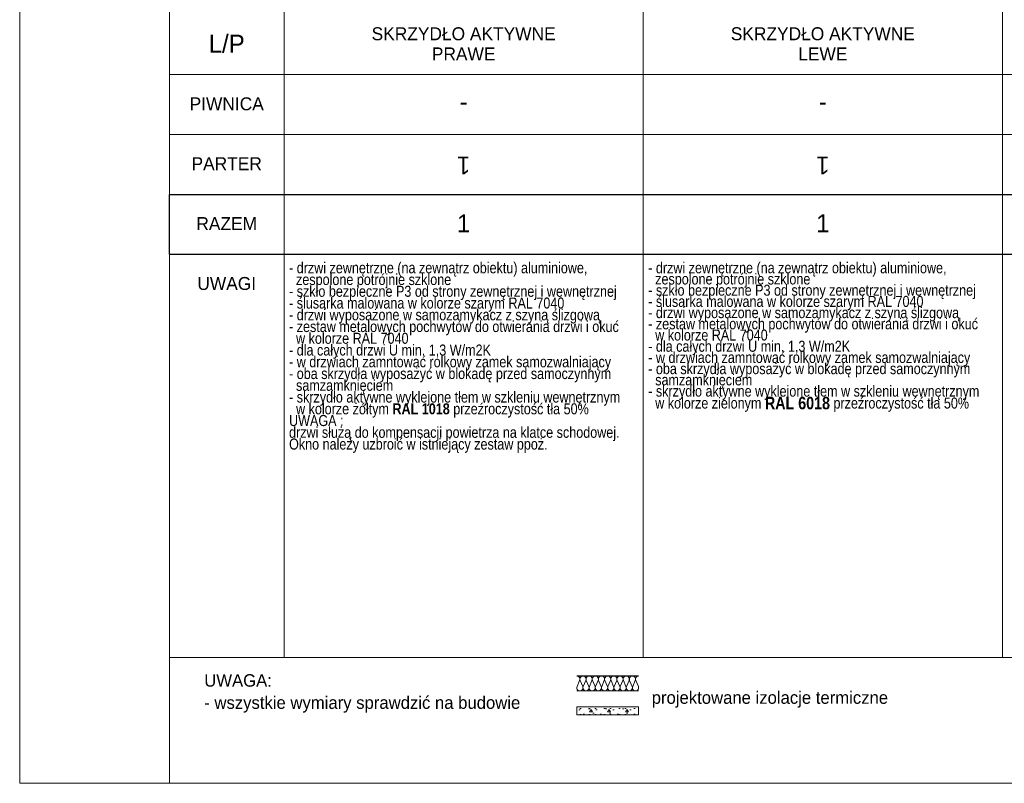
# Model space of a CAD drawing. Extents: x -11111 to 81789, y 5521 to 20371.
# Tile 7 of 13: x 60889 to 70758, y 5521 to 13171. Entities that reach past the tile are written whole.
import ezdxf

# ---------------------------------------------------------------- set-up
doc = ezdxf.new("R2010")
doc.units = 0
doc.header["$MEASUREMENT"] = 0
doc.layers.add('arch izolacje_Nr_Pióra__3', color=7, linetype='Continuous', lineweight=18, true_color=0xff6600)
doc.layers.add('Arch ocieplenie_Nr_Pióra__22', color=7, linetype='Continuous', lineweight=9, true_color=0x7f7f7f)
doc.layers.add('Arch ocieplenie', color=7, linetype='Continuous')
for name, color, linetype, lineweight in [('Arch ocieplenie_Nr_Pióra__21', 7, 'Continuous', 13), ('Arch opisy okien_Nr_Pióra__1', 7, 'Continuous', 25), ('Arch opisy_Nr_Pióra__1', 7, 'Continuous', 25), ('Arch opisy_Nr_Pióra__21', 7, 'Continuous', 13), ('Arch opisy_Nr_Pióra__7', 7, 'Continuous', 13), ('ARCH TABELA_Nr_Pióra__21', 7, 'Continuous', 13), ('INWENT.ŚCIANY_Nr_Pióra__1', 7, 'Continuous', 25)]:
    doc.layers.add(name, color=color, linetype=linetype, lineweight=lineweight)
doc.styles.add('GENERATED_STYLE_10', font='txt')
doc.styles.add('GENERATED_STYLE_2', font='txt')
doc.styles.add('GENERATED_STYLE_3', font='txt')
doc.styles.add('GENERATED_STYLE_7', font='txt')

# ---------------------------------------------------------------- blocks, each defined once
blk = doc.blocks.new('Izolacja cieplna 14_26', base_point=(66472.8, 6596.4))
at = {"layer": 'Arch ocieplenie_Nr_Pióra__22', "linetype": 'Continuous'}
for p, q in [((66475.4, 6491.1), (66501.2, 6551.7)), ((66506.4, 6551.7), (66532.2, 6491.1)), ((66537.4, 6491.1), (66563.2, 6551.7)), ((66568.4, 6551.7), (66594.2, 6491.1)), ((66599.4, 6491.1), (66625.2, 6551.7)), ((66630.4, 6551.7), (66656.2, 6491.1)), ((66661.4, 6491.1), (66687.2, 6551.7)), ((66692.4, 6551.7), (66718.2, 6491.1)), ((66723.4, 6491.1), (66749.2, 6551.7)), ((66754.4, 6551.7), (66780.2, 6491.1)), ((66785.4, 6491.1), (66811.2, 6551.7)), ((66816.4, 6551.7), (66842.2, 6491.1)), ((66847.4, 6491.1), (66873.2, 6551.7)), ((66878.4, 6551.7), (66904.2, 6491.1)), ((66909.4, 6491.1), (66935.2, 6551.7)), ((66940.4, 6551.7), (66966.2, 6491.1)), ((66971.4, 6491.1), (66997.2, 6551.7)), ((67002.4, 6551.7), (67028.2, 6491.1)), ((67033.4, 6491.1), (67059.2, 6551.7)), ((67064.4, 6551.7), (67090.2, 6491.1))]:
    blk.add_line(p, q, dxfattribs=at)
for centre, start_param, end_param in [((66472.8, 6564.5), 4.299596, 6.283185), ((66534.8, 6564.5), 4.299595, 8.266774), ((66596.8, 6564.5), 4.299595, 8.266774), ((66658.8, 6564.5), 4.299595, 8.266774), ((66720.8, 6564.5), 4.299595, 8.266774), ((66782.8, 6564.5), 4.299595, 8.266774), ((66844.8, 6564.5), 4.299595, 8.266774), ((66906.8, 6564.5), 4.299595, 8.266774), ((66968.8, 6564.5), 4.299595, 8.266774), ((67030.8, 6564.5), 4.299595, 8.266774), ((67092.8, 6564.5), 6.283185, 8.266774), ((66503.8, 6478.3), 1.158003, 5.125183), ((66565.8, 6478.3), 1.158003, 5.125183), ((66627.8, 6478.3), 1.158003, 5.125183), ((66689.8, 6478.3), 1.158003, 5.125183), ((66751.8, 6478.3), 1.158003, 5.125183), ((66813.8, 6478.3), 1.158003, 5.125183), ((66875.8, 6478.3), 1.158003, 5.125183), ((66937.8, 6478.3), 1.158003, 5.125183), ((66999.8, 6478.3), 1.158003, 5.125183), ((67061.8, 6478.3), 1.158003, 5.125183)]:
    blk.add_ellipse(centre, major_axis=(0, 31.9), ratio=0.971735, start_param=start_param, end_param=end_param, dxfattribs=at)
blk = doc.blocks.new('Ściana_8', base_point=(67092.8, 6205.5))
at = {"layer": 'Arch ocieplenie_Nr_Pióra__21', "linetype": 'Continuous'}
h = blk.add_hatch(dxfattribs=at)
h.set_pattern_fill('Structural_Concrete', color=256, style=0, pattern_type=2)
h.set_pattern_definition([(0, (0, 0), (0, 311.7692), [30, -150]), (0, (90, 155.9), (0, 311.7692), [30, -150]), (60, (0, 0), (-270, 155.8846), [30, -150]), (60, (180, 0), (-270, 155.8846), [30, -150]), (120, (30, 0), (270, 155.8846), [30, -150]), (120, (210, 0), (270, 155.8846), [30, -150]), (0, (0, 30), (0, 60), [0, -60, 0, -90.000004]), (45, (30, 30), (-42.42641, 42.42641), [0, -45, 0, -75.000003])])
h.paths.add_polyline_path([(67092.8, 6285.5), (66472.8, 6285.5), (66472.8, 6205.5), (67092.8, 6205.5)], flags=0)
for p, q in [((67092.8, 6285.5), (66472.8, 6285.5)), ((66472.8, 6285.5), (66472.8, 6205.5)), ((67092.8, 6205.5), (67092.8, 6285.5)), ((66472.8, 6205.5), (67092.8, 6205.5))]:
    blk.add_line(p, q, dxfattribs=at)

msp = doc.modelspace()

# ---------------------------------------------------------------- linework, layer by layer
at = {"layer": 'arch izolacje_Nr_Pióra__3', "linetype": 'Continuous'}
for p, q in [((67092.8, 6446.4), (66472.8, 6446.4)), ((66472.8, 6446.4), (66782.8, 6446.4))]:
    msp.add_line(p, q, dxfattribs=at)
at = {"layer": 'Arch opisy_Nr_Pióra__1', "linetype": 'Continuous'}
for p, q in [((62389.1, 11420.6), (81539.1, 11420.6)), ((62389.1, 10820.6), (62389.1, 11420.6)), ((62389.1, 10820.6), (81539.1, 10820.6))]:
    msp.add_line(p, q, dxfattribs=at)
at = {"layer": 'Arch opisy_Nr_Pióra__21', "linetype": 'Continuous'}
for p, q in [((63539.1, 20120.6), (63539.1, 6781.3)), ((67139.1, 20120.6), (67139.1, 6781.3)), ((70739.1, 20120.6), (70739.1, 6781.3)), ((62389.1, 12620.6), (81539.1, 12620.6)), ((62389.1, 12020.6), (81539.1, 12020.6)), ((62389.1, 11420.6), (81539.1, 11420.6)), ((62389.1, 6781.3), (72789.1, 6781.3))]:
    msp.add_line(p, q, dxfattribs=at)
at = {"layer": 'ARCH TABELA_Nr_Pióra__21', "linetype": 'Continuous'}
for p, q in [((60889.1, 5520.6), (60889.1, 20370.6)), ((62389.1, 20120.6), (62389.1, 5770.6)), ((62389.1, 5520.6), (62389.1, 5770.6)), ((81789.1, 5520.6), (60889.1, 5520.6))]:
    msp.add_line(p, q, dxfattribs=at)
at = {"layer": 'INWENT.ŚCIANY_Nr_Pióra__1', "linetype": 'Continuous'}
msp.add_line((66472.8, 6596.4), (67092.8, 6596.4), dxfattribs=at)

# ---------------------------------------------------------------- block references
at = {"layer": 'Arch ocieplenie', "color": 104, "linetype": 'Continuous', "lineweight": 13, "true_color": 0x029e21}
msp.add_blockref('Izolacja cieplna 14_26', (66472.8, 6596.4), dxfattribs=at)
at = {"layer": 'Arch ocieplenie'}
msp.add_blockref('Ściana_8', (67092.8, 6205.5), dxfattribs=at)

# ---------------------------------------------------------------- texts
at = {"layer": 'Arch opisy okien_Nr_Pióra__1', "linetype": 'Continuous', "attachment_point": 2}
for s, insert, char_height, style in [('{L/P}', (62964.1, 13020.9), 180, 'GENERATED_STYLE_2'), ('{PIWNICA}', (62964.1, 12393.1), 130, 'GENERATED_STYLE_2'), ('{PARTER}', (62964.1, 11793.1), 130, 'GENERATED_STYLE_2'), ('{RAZEM}', (62964.1, 11193.1), 130, 'GENERATED_STYLE_3'), ('{1}', (65339.1, 11220.9), 180, 'GENERATED_STYLE_3'), ('{1}', (68939.1, 11220.9), 180, 'GENERATED_STYLE_3'), ('{UWAGI}', (62964.1, 10593.1), 130, 'GENERATED_STYLE_2')]:
    msp.add_mtext(s, dxfattribs=dict(at, insert=insert, char_height=char_height, style=style))
at = {"layer": 'Arch opisy okien_Nr_Pióra__1', "linetype": 'Continuous', "char_height": 130, "width": 2370.8, "attachment_point": 2, "line_spacing_factor": 0.933337, "style": 'GENERATED_STYLE_2'}
for s, insert in [('{SKRZYDŁO AKTYWNE PRAWE}', (65339.1, 13095.2)), ('{SKRZYDŁO AKTYWNE \\PLEWE}', (68939.1, 13095.2))]:
    msp.add_mtext(s, dxfattribs=dict(at, insert=insert))
at = {"layer": 'Arch opisy okien_Nr_Pióra__1', "linetype": 'Continuous', "char_height": 180, "attachment_point": 2, "rotation": 180, "style": 'GENERATED_STYLE_2'}
for s, insert in [('{-}', (65339.1, 12220.3)), ('{-}', (68939.1, 12220.3)), ('{1}', (65339.1, 11620.3)), ('{1}', (68939.1, 11620.3))]:
    msp.add_mtext(s, dxfattribs=dict(at, insert=insert))
at = {"layer": 'Arch opisy_Nr_Pióra__7', "linetype": 'Continuous', "attachment_point": 1}
for s, insert, char_height, width, line_spacing_factor, style in [('\\A1;{\\fArial Narrow Europa Środkowa|b0|i0|c0|p34;- drzwi zewnętrzne (na zewnątrz obiektu) aluminiowe, \\P  zespolone potrójnie szklone\\P- szkło bezpieczne P3 od strony zewnętrznej i wewnętrznej \\P- ślusarka malowana w kolorze szarym RAL 7040 \\P- drzwi wyposażone w samozamykacz z szyną ślizgową \\P- zestaw metalowych pochwytów do otwierania drzwi i okuć \\P  w kolorze RAL 7040\\P- dla całych drzwi U min. 1,3 W/m2K\\P- w drzwiach zamntować rolkowy zamek samozwalniający\\P- oba skrzydła wyposażyć w blokadę przed samoczynnym \\P  samzamknięciem\\P- skrzydło aktywne wyklejone tłem w szkleniu wewnętrznym\\P  w kolorze żółtym \\fArial Narrow Europa Środkowa|b1|i0|c0|p34;\\C2;RAL 1018\\fArial Narrow Europa Środkowa|b0|i0|c0|p34;\\C7; przeźroczystość tła 50%\\PUWAGA : \\Pdrzwi służą do kompensacji powietrza na klatce schodowej. Okno należy uzbroić w istniejący zestaw ppoż.}', (63589.1, 10740.5), 110, 3550, 0.642083, 'GENERATED_STYLE_7'), ('\\A1;{\\fArial Narrow Europa Środkowa|b0|i0|c0|p34;- drzwi zewnętrzne (na zewnątrz obiektu) aluminiowe, \\P  zespolone potrójnie szklone\\P- szkło bezpieczne P3 od strony zewnętrznej i wewnętrznej \\P- ślusarka malowana w kolorze szarym RAL 7040 \\P- drzwi wyposażone w samozamykacz z szyną ślizgową \\P- zestaw metalowych pochwytów do otwierania drzwi i okuć \\P  w kolorze RAL 7040\\P- dla całych drzwi U min. 1,3 W/m2K\\P- w drzwiach zamntować rolkowy zamek samozwalniający\\P- oba skrzydła wyposażyć w blokadę przed samoczynnym \\P  samzamknięciem\\P- skrzydło aktywne wyklejone tłem w szkleniu wewnętrznym\\P  w kolorze zielonym \\fArial Narrow Europa Środkowa|b1|i0|c0|p34;\\C95;\\H1.136364x;RAL 6018\\fArial Narrow Europa Środkowa|b0|i0|c0|p34;\\C7;\\H0.880000x; przeźroczystość tła 50%}', (67189.1, 10740.5), 110, 3550, 0.612462, 'GENERATED_STYLE_7'), ('{UWAGA:\\P- wszystkie wymiary sprawdzić na budowie}', (62739.1, 6613.7), 125, 5051.218, 1.066334, 'GENERATED_STYLE_10')]:
    msp.add_mtext(s, dxfattribs=dict(at, insert=insert, char_height=char_height, width=width, line_spacing_factor=line_spacing_factor, style=style))
at = {"layer": 'Arch opisy_Nr_Pióra__7', "linetype": 'Continuous', "insert": (67224.2, 6441.8), "char_height": 125, "attachment_point": 1, "style": 'GENERATED_STYLE_10'}
msp.add_mtext('{projektowane izolacje termiczne}', dxfattribs=at)

doc.saveas('drawing.dxf')
